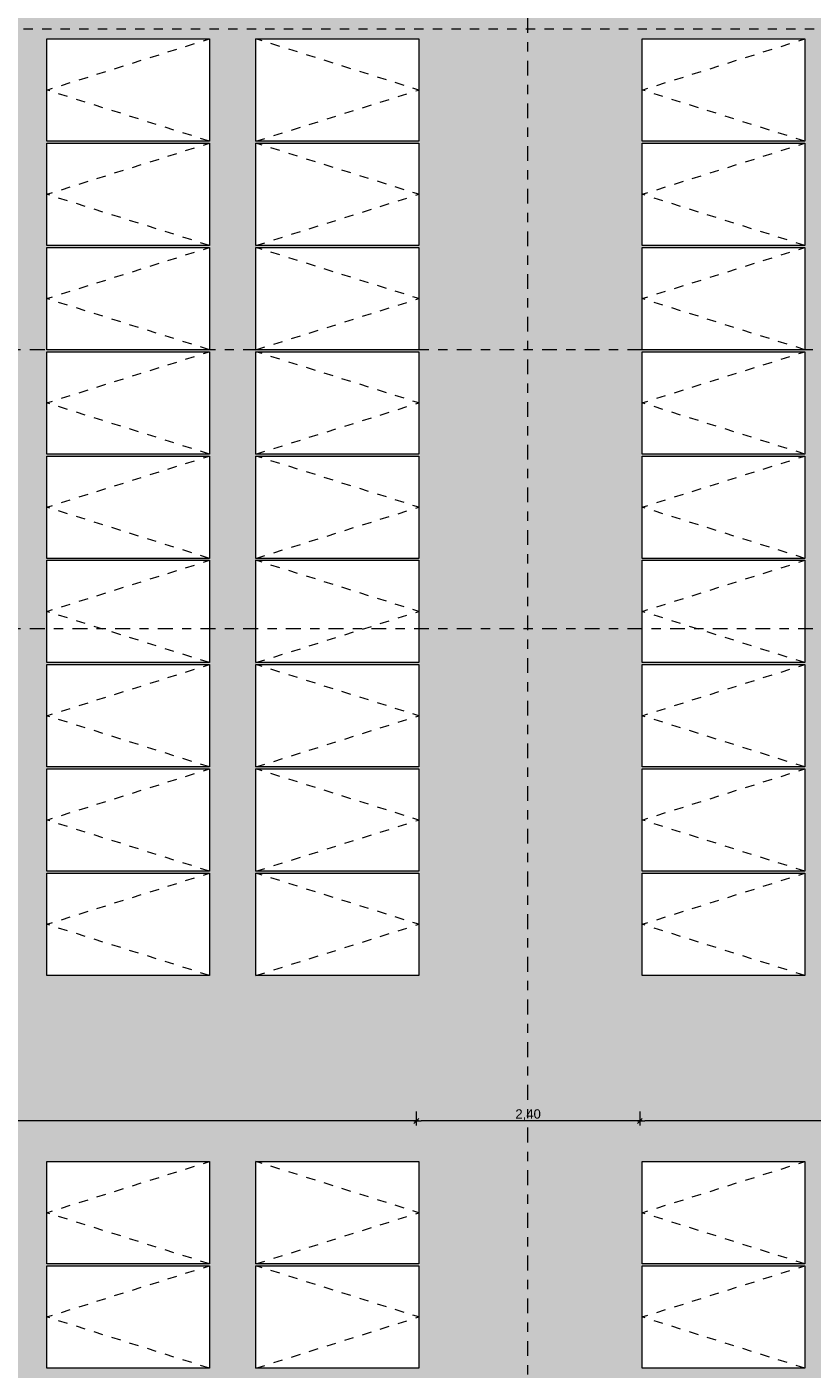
# Model space of a CAD drawing. Header units: metres. Extents: x -180 to 4, y -47 to 4.
# Tile 93 of 256: x -135 to -127, y -31 to -16. Entities that reach past the tile are written whole.
import ezdxf

# ---------------------------------------------------------------- set-up
doc = ezdxf.new("R2010")
doc.units = ezdxf.units.M
doc.header["$LTSCALE"] = 0.05
doc.header["$PDMODE"] = 1
doc.header["$PDSIZE"] = -2
doc.linetypes.add('Linienart-53', pattern=[5.291531, 3.175, -1.058062, 0.352704, -0.705764])
doc.linetypes.add('VW-01 Strichlinie kurz', pattern=[1.999894, 0.999947, -0.999947])
doc.layers.get('0').update_dxf_attribs({"lineweight": 25})
for name, color, linetype, lineweight, true_color in [('30 -36 Dächer- 3 Dachbeläge', 7, 'Continuous', 15, 0x9999ff), ('30 -36 Dächer- 3 Dachbeläge Gründach', 250, 'Continuous', 9, 0x333333), ('40 -44 Elektr. Anlagen- 2 Eigenstromversorgungsanlagen', 7, 'Continuous', 5, 0xff6633), ('70 -72 Beschriftung- 1 Beschriftung allgemein', 7, 'Continuous', 9, 0xff6633), ('70 -76 Bemaßung- 2 Allgemein', 7, 'Continuous', 5, 0x6666cc), ('Dachflächen Moblierung', 7, 'Continuous', 9, 0x888888)]:
    doc.layers.add(name, color=color, linetype=linetype, lineweight=lineweight, true_color=true_color)
for name, color, linetype, lineweight in [('60- 61 allgemeine Ausstattung- 4 Terrassen', 7, 'Continuous', 9), ('70 -71 Achsen- 1 Gebäudeachsen', 7, 'Linienart-53', 18), ('Keine', 7, 'Continuous', 9)]:
    doc.layers.add(name, color=color, linetype=linetype, lineweight=lineweight)
doc.styles.add('Arial', font='arial.ttf')
doc.dimstyles.new('k+k_klein', dxfattribs={"dimtxt": 0.075516, "dimasz": 0.05302, "dimexe": 0.05, "dimexo": 0.15, "dimgap": 0.005, "dimtad": 1, "dimdec": 3, "dimtxsty": 'Arial', "dimblk": 'VW_SLASH-2', "dimblk1": 'VW_SLASH-2', "dimblk2": 'VW_SLASH-2', "dimcen": 0, "dimdle": 0.025, "dimadec": 3, "dimazin": 0, "dimtfac": 0.75, "dimtdec": 3, "dimtix": 1, "dimtmove": 0, "dimatfit": 0, "dimldrblk": 'VW_FILLEDARROW', "dimfxl": 0.1, "dimfxlon": 1, "dimfrac": 2, "dimtolj": 1, "dimarcsym": 0})

# ---------------------------------------------------------------- blocks, each defined once
blk = doc.blocks.new('Gruppe-474')
at = {"color": 255, "linetype": 'Continuous', "lineweight": 9, "transparency": 33554687}
blk.add_wipeout([(-134.989, -25.577), (-133.239, -25.577), (-133.239, -26.677), (-134.989, -26.677)], dxfattribs=at).dxf.layer = '40 -44 Elektr. Anlagen- 2 Eigenstromversorgungsanlagen'
at = {"layer": '40 -44 Elektr. Anlagen- 2 Eigenstromversorgungsanlagen', "color": 7, "linetype": 'Continuous', "lineweight": 9, "transparency": 33554687, "flags": 128}
blk.add_lwpolyline([(-134.989, -25.577), (-133.239, -25.577), (-133.239, -26.677), (-134.989, -26.677)], close=True, dxfattribs=at)
at = {"layer": 'Dachflächen Moblierung', "color": 8, "linetype": 'VW-01 Strichlinie kurz', "lineweight": 5, "flags": 128}
blk.add_lwpolyline([(-133.239, -26.677), (-134.989, -26.127), (-133.239, -25.577)], dxfattribs=at)
blk = doc.blocks.new('Gruppe-475')
at = {"color": 255, "linetype": 'Continuous', "lineweight": 9, "transparency": 33554687}
blk.add_wipeout([(-134.989, -24.456), (-133.239, -24.456), (-133.239, -25.556), (-134.989, -25.556)], dxfattribs=at).dxf.layer = '40 -44 Elektr. Anlagen- 2 Eigenstromversorgungsanlagen'
at = {"layer": '40 -44 Elektr. Anlagen- 2 Eigenstromversorgungsanlagen', "color": 7, "linetype": 'Continuous', "lineweight": 9, "transparency": 33554687, "flags": 128}
blk.add_lwpolyline([(-134.989, -24.456), (-133.239, -24.456), (-133.239, -25.556), (-134.989, -25.556)], close=True, dxfattribs=at)
at = {"layer": 'Dachflächen Moblierung', "color": 8, "linetype": 'VW-01 Strichlinie kurz', "lineweight": 5, "flags": 128}
blk.add_lwpolyline([(-133.239, -25.556), (-134.989, -25.006), (-133.239, -24.456)], dxfattribs=at)
blk = doc.blocks.new('Gruppe-476')
at = {"color": 255, "linetype": 'Continuous', "lineweight": 9, "transparency": 33554687}
blk.add_wipeout([(-134.989, -23.335), (-133.239, -23.335), (-133.239, -24.435), (-134.989, -24.435)], dxfattribs=at).dxf.layer = '40 -44 Elektr. Anlagen- 2 Eigenstromversorgungsanlagen'
at = {"layer": '40 -44 Elektr. Anlagen- 2 Eigenstromversorgungsanlagen', "color": 7, "linetype": 'Continuous', "lineweight": 9, "transparency": 33554687, "flags": 128}
blk.add_lwpolyline([(-134.989, -23.335), (-133.239, -23.335), (-133.239, -24.435), (-134.989, -24.435)], close=True, dxfattribs=at)
at = {"layer": 'Dachflächen Moblierung', "color": 8, "linetype": 'VW-01 Strichlinie kurz', "lineweight": 5, "flags": 128}
blk.add_lwpolyline([(-133.239, -24.435), (-134.989, -23.885), (-133.239, -23.335)], dxfattribs=at)
blk = doc.blocks.new('Gruppe-477')
at = {"color": 255, "linetype": 'Continuous', "lineweight": 9, "transparency": 33554687}
blk.add_wipeout([(-134.989, -22.214), (-133.239, -22.214), (-133.239, -23.314), (-134.989, -23.314)], dxfattribs=at).dxf.layer = '40 -44 Elektr. Anlagen- 2 Eigenstromversorgungsanlagen'
at = {"layer": '40 -44 Elektr. Anlagen- 2 Eigenstromversorgungsanlagen', "color": 7, "linetype": 'Continuous', "lineweight": 9, "transparency": 33554687, "flags": 128}
blk.add_lwpolyline([(-134.989, -22.214), (-133.239, -22.214), (-133.239, -23.314), (-134.989, -23.314)], close=True, dxfattribs=at)
at = {"layer": 'Dachflächen Moblierung', "color": 8, "linetype": 'VW-01 Strichlinie kurz', "lineweight": 5, "flags": 128}
blk.add_lwpolyline([(-133.239, -23.314), (-134.989, -22.764), (-133.239, -22.214)], dxfattribs=at)
blk = doc.blocks.new('Gruppe-478')
at = {"color": 255, "linetype": 'Continuous', "lineweight": 9, "transparency": 33554687}
blk.add_wipeout([(-134.989, -21.093), (-133.239, -21.093), (-133.239, -22.193), (-134.989, -22.193)], dxfattribs=at).dxf.layer = '40 -44 Elektr. Anlagen- 2 Eigenstromversorgungsanlagen'
at = {"layer": '40 -44 Elektr. Anlagen- 2 Eigenstromversorgungsanlagen', "color": 7, "linetype": 'Continuous', "lineweight": 9, "transparency": 33554687, "flags": 128}
blk.add_lwpolyline([(-134.989, -21.093), (-133.239, -21.093), (-133.239, -22.193), (-134.989, -22.193)], close=True, dxfattribs=at)
at = {"layer": 'Dachflächen Moblierung', "color": 8, "linetype": 'VW-01 Strichlinie kurz', "lineweight": 5, "flags": 128}
blk.add_lwpolyline([(-133.239, -22.193), (-134.989, -21.643), (-133.239, -21.093)], dxfattribs=at)
blk = doc.blocks.new('Gruppe-479')
at = {"color": 255, "linetype": 'Continuous', "lineweight": 9, "transparency": 33554687}
blk.add_wipeout([(-134.989, -19.972), (-133.239, -19.972), (-133.239, -21.072), (-134.989, -21.072)], dxfattribs=at).dxf.layer = '40 -44 Elektr. Anlagen- 2 Eigenstromversorgungsanlagen'
at = {"layer": '40 -44 Elektr. Anlagen- 2 Eigenstromversorgungsanlagen', "color": 7, "linetype": 'Continuous', "lineweight": 9, "transparency": 33554687, "flags": 128}
blk.add_lwpolyline([(-134.989, -19.972), (-133.239, -19.972), (-133.239, -21.072), (-134.989, -21.072)], close=True, dxfattribs=at)
at = {"layer": 'Dachflächen Moblierung', "color": 8, "linetype": 'VW-01 Strichlinie kurz', "lineweight": 5, "flags": 128}
blk.add_lwpolyline([(-133.239, -21.072), (-134.989, -20.522), (-133.239, -19.972)], dxfattribs=at)
blk = doc.blocks.new('Gruppe-480')
at = {"color": 255, "linetype": 'Continuous', "lineweight": 9, "transparency": 33554687}
blk.add_wipeout([(-134.989, -18.851), (-133.239, -18.851), (-133.239, -19.951), (-134.989, -19.951)], dxfattribs=at).dxf.layer = '40 -44 Elektr. Anlagen- 2 Eigenstromversorgungsanlagen'
at = {"layer": '40 -44 Elektr. Anlagen- 2 Eigenstromversorgungsanlagen', "color": 7, "linetype": 'Continuous', "lineweight": 9, "transparency": 33554687, "flags": 128}
blk.add_lwpolyline([(-134.989, -18.851), (-133.239, -18.851), (-133.239, -19.951), (-134.989, -19.951)], close=True, dxfattribs=at)
at = {"layer": 'Dachflächen Moblierung', "color": 8, "linetype": 'VW-01 Strichlinie kurz', "lineweight": 5, "flags": 128}
blk.add_lwpolyline([(-133.239, -19.951), (-134.989, -19.401), (-133.239, -18.851)], dxfattribs=at)
blk = doc.blocks.new('Gruppe-481')
at = {"color": 255, "linetype": 'Continuous', "lineweight": 9, "transparency": 33554687}
blk.add_wipeout([(-134.989, -17.73), (-133.239, -17.73), (-133.239, -18.83), (-134.989, -18.83)], dxfattribs=at).dxf.layer = '40 -44 Elektr. Anlagen- 2 Eigenstromversorgungsanlagen'
at = {"layer": '40 -44 Elektr. Anlagen- 2 Eigenstromversorgungsanlagen', "color": 7, "linetype": 'Continuous', "lineweight": 9, "transparency": 33554687, "flags": 128}
blk.add_lwpolyline([(-134.989, -17.73), (-133.239, -17.73), (-133.239, -18.83), (-134.989, -18.83)], close=True, dxfattribs=at)
at = {"layer": 'Dachflächen Moblierung', "color": 8, "linetype": 'VW-01 Strichlinie kurz', "lineweight": 5, "flags": 128}
blk.add_lwpolyline([(-133.239, -18.83), (-134.989, -18.28), (-133.239, -17.73)], dxfattribs=at)
blk = doc.blocks.new('Gruppe-482')
at = {"color": 255, "linetype": 'Continuous', "lineweight": 9, "transparency": 33554687}
blk.add_wipeout([(-134.989, -16.609), (-133.239, -16.609), (-133.239, -17.709), (-134.989, -17.709)], dxfattribs=at).dxf.layer = '40 -44 Elektr. Anlagen- 2 Eigenstromversorgungsanlagen'
at = {"layer": '40 -44 Elektr. Anlagen- 2 Eigenstromversorgungsanlagen', "color": 7, "linetype": 'Continuous', "lineweight": 9, "transparency": 33554687, "flags": 128}
blk.add_lwpolyline([(-134.989, -16.609), (-133.239, -16.609), (-133.239, -17.709), (-134.989, -17.709)], close=True, dxfattribs=at)
at = {"layer": 'Dachflächen Moblierung', "color": 8, "linetype": 'VW-01 Strichlinie kurz', "lineweight": 5, "flags": 128}
blk.add_lwpolyline([(-133.239, -17.709), (-134.989, -17.159), (-133.239, -16.609)], dxfattribs=at)
blk = doc.blocks.new('Gruppe-483')
at = {"color": 255, "linetype": 'Continuous', "lineweight": 9, "transparency": 33554687}
blk.add_wipeout([(-132.739, -25.577), (-130.989, -25.577), (-130.989, -26.677), (-132.739, -26.677)], dxfattribs=at).dxf.layer = '40 -44 Elektr. Anlagen- 2 Eigenstromversorgungsanlagen'
at = {"layer": '40 -44 Elektr. Anlagen- 2 Eigenstromversorgungsanlagen', "color": 7, "linetype": 'Continuous', "lineweight": 9, "transparency": 33554687, "flags": 128}
blk.add_lwpolyline([(-132.739, -25.577), (-130.989, -25.577), (-130.989, -26.677), (-132.739, -26.677)], close=True, dxfattribs=at)
at = {"layer": 'Dachflächen Moblierung', "color": 8, "linetype": 'VW-01 Strichlinie kurz', "lineweight": 5, "flags": 128}
blk.add_lwpolyline([(-132.739, -26.677), (-130.989, -26.127), (-132.739, -25.577)], dxfattribs=at)
blk = doc.blocks.new('Gruppe-484')
at = {"color": 255, "linetype": 'Continuous', "lineweight": 9, "transparency": 33554687}
blk.add_wipeout([(-132.739, -24.456), (-130.989, -24.456), (-130.989, -25.556), (-132.739, -25.556)], dxfattribs=at).dxf.layer = '40 -44 Elektr. Anlagen- 2 Eigenstromversorgungsanlagen'
at = {"layer": '40 -44 Elektr. Anlagen- 2 Eigenstromversorgungsanlagen', "color": 7, "linetype": 'Continuous', "lineweight": 9, "transparency": 33554687, "flags": 128}
blk.add_lwpolyline([(-132.739, -24.456), (-130.989, -24.456), (-130.989, -25.556), (-132.739, -25.556)], close=True, dxfattribs=at)
at = {"layer": 'Dachflächen Moblierung', "color": 8, "linetype": 'VW-01 Strichlinie kurz', "lineweight": 5, "flags": 128}
blk.add_lwpolyline([(-132.739, -25.556), (-130.989, -25.006), (-132.739, -24.456)], dxfattribs=at)
blk = doc.blocks.new('Gruppe-485')
at = {"color": 255, "linetype": 'Continuous', "lineweight": 9, "transparency": 33554687}
blk.add_wipeout([(-132.739, -23.335), (-130.989, -23.335), (-130.989, -24.435), (-132.739, -24.435)], dxfattribs=at).dxf.layer = '40 -44 Elektr. Anlagen- 2 Eigenstromversorgungsanlagen'
at = {"layer": '40 -44 Elektr. Anlagen- 2 Eigenstromversorgungsanlagen', "color": 7, "linetype": 'Continuous', "lineweight": 9, "transparency": 33554687, "flags": 128}
blk.add_lwpolyline([(-132.739, -23.335), (-130.989, -23.335), (-130.989, -24.435), (-132.739, -24.435)], close=True, dxfattribs=at)
at = {"layer": 'Dachflächen Moblierung', "color": 8, "linetype": 'VW-01 Strichlinie kurz', "lineweight": 5, "flags": 128}
blk.add_lwpolyline([(-132.739, -24.435), (-130.989, -23.885), (-132.739, -23.335)], dxfattribs=at)
blk = doc.blocks.new('Gruppe-486')
at = {"color": 255, "linetype": 'Continuous', "lineweight": 9, "transparency": 33554687}
blk.add_wipeout([(-132.739, -22.214), (-130.989, -22.214), (-130.989, -23.314), (-132.739, -23.314)], dxfattribs=at).dxf.layer = '40 -44 Elektr. Anlagen- 2 Eigenstromversorgungsanlagen'
at = {"layer": '40 -44 Elektr. Anlagen- 2 Eigenstromversorgungsanlagen', "color": 7, "linetype": 'Continuous', "lineweight": 9, "transparency": 33554687, "flags": 128}
blk.add_lwpolyline([(-132.739, -22.214), (-130.989, -22.214), (-130.989, -23.314), (-132.739, -23.314)], close=True, dxfattribs=at)
at = {"layer": 'Dachflächen Moblierung', "color": 8, "linetype": 'VW-01 Strichlinie kurz', "lineweight": 5, "flags": 128}
blk.add_lwpolyline([(-132.739, -23.314), (-130.989, -22.764), (-132.739, -22.214)], dxfattribs=at)
blk = doc.blocks.new('Gruppe-487')
at = {"color": 255, "linetype": 'Continuous', "lineweight": 9, "transparency": 33554687}
blk.add_wipeout([(-132.739, -21.093), (-130.989, -21.093), (-130.989, -22.193), (-132.739, -22.193)], dxfattribs=at).dxf.layer = '40 -44 Elektr. Anlagen- 2 Eigenstromversorgungsanlagen'
at = {"layer": '40 -44 Elektr. Anlagen- 2 Eigenstromversorgungsanlagen', "color": 7, "linetype": 'Continuous', "lineweight": 9, "transparency": 33554687, "flags": 128}
blk.add_lwpolyline([(-132.739, -21.093), (-130.989, -21.093), (-130.989, -22.193), (-132.739, -22.193)], close=True, dxfattribs=at)
at = {"layer": 'Dachflächen Moblierung', "color": 8, "linetype": 'VW-01 Strichlinie kurz', "lineweight": 5, "flags": 128}
blk.add_lwpolyline([(-132.739, -22.193), (-130.989, -21.643), (-132.739, -21.093)], dxfattribs=at)
blk = doc.blocks.new('Gruppe-488')
at = {"color": 255, "linetype": 'Continuous', "lineweight": 9, "transparency": 33554687}
blk.add_wipeout([(-132.739, -19.972), (-130.989, -19.972), (-130.989, -21.072), (-132.739, -21.072)], dxfattribs=at).dxf.layer = '40 -44 Elektr. Anlagen- 2 Eigenstromversorgungsanlagen'
at = {"layer": '40 -44 Elektr. Anlagen- 2 Eigenstromversorgungsanlagen', "color": 7, "linetype": 'Continuous', "lineweight": 9, "transparency": 33554687, "flags": 128}
blk.add_lwpolyline([(-132.739, -19.972), (-130.989, -19.972), (-130.989, -21.072), (-132.739, -21.072)], close=True, dxfattribs=at)
at = {"layer": 'Dachflächen Moblierung', "color": 8, "linetype": 'VW-01 Strichlinie kurz', "lineweight": 5, "flags": 128}
blk.add_lwpolyline([(-132.739, -21.072), (-130.989, -20.522), (-132.739, -19.972)], dxfattribs=at)
blk = doc.blocks.new('Gruppe-489')
at = {"color": 255, "linetype": 'Continuous', "lineweight": 9, "transparency": 33554687}
blk.add_wipeout([(-132.739, -18.851), (-130.989, -18.851), (-130.989, -19.951), (-132.739, -19.951)], dxfattribs=at).dxf.layer = '40 -44 Elektr. Anlagen- 2 Eigenstromversorgungsanlagen'
at = {"layer": '40 -44 Elektr. Anlagen- 2 Eigenstromversorgungsanlagen', "color": 7, "linetype": 'Continuous', "lineweight": 9, "transparency": 33554687, "flags": 128}
blk.add_lwpolyline([(-132.739, -18.851), (-130.989, -18.851), (-130.989, -19.951), (-132.739, -19.951)], close=True, dxfattribs=at)
at = {"layer": 'Dachflächen Moblierung', "color": 8, "linetype": 'VW-01 Strichlinie kurz', "lineweight": 5, "flags": 128}
blk.add_lwpolyline([(-132.739, -19.951), (-130.989, -19.401), (-132.739, -18.851)], dxfattribs=at)
blk = doc.blocks.new('Gruppe-490')
at = {"color": 255, "linetype": 'Continuous', "lineweight": 9, "transparency": 33554687}
blk.add_wipeout([(-132.739, -17.73), (-130.989, -17.73), (-130.989, -18.83), (-132.739, -18.83)], dxfattribs=at).dxf.layer = '40 -44 Elektr. Anlagen- 2 Eigenstromversorgungsanlagen'
at = {"layer": '40 -44 Elektr. Anlagen- 2 Eigenstromversorgungsanlagen', "color": 7, "linetype": 'Continuous', "lineweight": 9, "transparency": 33554687, "flags": 128}
blk.add_lwpolyline([(-132.739, -17.73), (-130.989, -17.73), (-130.989, -18.83), (-132.739, -18.83)], close=True, dxfattribs=at)
at = {"layer": 'Dachflächen Moblierung', "color": 8, "linetype": 'VW-01 Strichlinie kurz', "lineweight": 5, "flags": 128}
blk.add_lwpolyline([(-132.739, -18.83), (-130.989, -18.28), (-132.739, -17.73)], dxfattribs=at)
blk = doc.blocks.new('Gruppe-491')
at = {"color": 255, "linetype": 'Continuous', "lineweight": 9, "transparency": 33554687}
blk.add_wipeout([(-132.739, -16.609), (-130.989, -16.609), (-130.989, -17.709), (-132.739, -17.709)], dxfattribs=at).dxf.layer = '40 -44 Elektr. Anlagen- 2 Eigenstromversorgungsanlagen'
at = {"layer": '40 -44 Elektr. Anlagen- 2 Eigenstromversorgungsanlagen', "color": 7, "linetype": 'Continuous', "lineweight": 9, "transparency": 33554687, "flags": 128}
blk.add_lwpolyline([(-132.739, -16.609), (-130.989, -16.609), (-130.989, -17.709), (-132.739, -17.709)], close=True, dxfattribs=at)
at = {"layer": 'Dachflächen Moblierung', "color": 8, "linetype": 'VW-01 Strichlinie kurz', "lineweight": 5, "flags": 128}
blk.add_lwpolyline([(-132.739, -17.709), (-130.989, -17.159), (-132.739, -16.609)], dxfattribs=at)
blk = doc.blocks.new('Gruppe-492')
at = {"color": 255, "linetype": 'Continuous', "lineweight": 9, "transparency": 33554687}
blk.add_wipeout([(-128.589, -25.577), (-126.839, -25.577), (-126.839, -26.677), (-128.589, -26.677)], dxfattribs=at).dxf.layer = '40 -44 Elektr. Anlagen- 2 Eigenstromversorgungsanlagen'
at = {"layer": '40 -44 Elektr. Anlagen- 2 Eigenstromversorgungsanlagen', "color": 7, "linetype": 'Continuous', "lineweight": 9, "transparency": 33554687, "flags": 128}
blk.add_lwpolyline([(-128.589, -25.577), (-126.839, -25.577), (-126.839, -26.677), (-128.589, -26.677)], close=True, dxfattribs=at)
at = {"layer": 'Dachflächen Moblierung', "color": 8, "linetype": 'VW-01 Strichlinie kurz', "lineweight": 5, "flags": 128}
blk.add_lwpolyline([(-126.839, -26.677), (-128.589, -26.127), (-126.839, -25.577)], dxfattribs=at)
blk = doc.blocks.new('Gruppe-493')
at = {"color": 255, "linetype": 'Continuous', "lineweight": 9, "transparency": 33554687}
blk.add_wipeout([(-128.589, -24.456), (-126.839, -24.456), (-126.839, -25.556), (-128.589, -25.556)], dxfattribs=at).dxf.layer = '40 -44 Elektr. Anlagen- 2 Eigenstromversorgungsanlagen'
at = {"layer": '40 -44 Elektr. Anlagen- 2 Eigenstromversorgungsanlagen', "color": 7, "linetype": 'Continuous', "lineweight": 9, "transparency": 33554687, "flags": 128}
blk.add_lwpolyline([(-128.589, -24.456), (-126.839, -24.456), (-126.839, -25.556), (-128.589, -25.556)], close=True, dxfattribs=at)
at = {"layer": 'Dachflächen Moblierung', "color": 8, "linetype": 'VW-01 Strichlinie kurz', "lineweight": 5, "flags": 128}
blk.add_lwpolyline([(-126.839, -25.556), (-128.589, -25.006), (-126.839, -24.456)], dxfattribs=at)
blk = doc.blocks.new('Gruppe-494')
at = {"color": 255, "linetype": 'Continuous', "lineweight": 9, "transparency": 33554687}
blk.add_wipeout([(-128.589, -23.335), (-126.839, -23.335), (-126.839, -24.435), (-128.589, -24.435)], dxfattribs=at).dxf.layer = '40 -44 Elektr. Anlagen- 2 Eigenstromversorgungsanlagen'
at = {"layer": '40 -44 Elektr. Anlagen- 2 Eigenstromversorgungsanlagen', "color": 7, "linetype": 'Continuous', "lineweight": 9, "transparency": 33554687, "flags": 128}
blk.add_lwpolyline([(-128.589, -23.335), (-126.839, -23.335), (-126.839, -24.435), (-128.589, -24.435)], close=True, dxfattribs=at)
at = {"layer": 'Dachflächen Moblierung', "color": 8, "linetype": 'VW-01 Strichlinie kurz', "lineweight": 5, "flags": 128}
blk.add_lwpolyline([(-126.839, -24.435), (-128.589, -23.885), (-126.839, -23.335)], dxfattribs=at)
blk = doc.blocks.new('Gruppe-495')
at = {"color": 255, "linetype": 'Continuous', "lineweight": 9, "transparency": 33554687}
blk.add_wipeout([(-128.589, -22.214), (-126.839, -22.214), (-126.839, -23.314), (-128.589, -23.314)], dxfattribs=at).dxf.layer = '40 -44 Elektr. Anlagen- 2 Eigenstromversorgungsanlagen'
at = {"layer": '40 -44 Elektr. Anlagen- 2 Eigenstromversorgungsanlagen', "color": 7, "linetype": 'Continuous', "lineweight": 9, "transparency": 33554687, "flags": 128}
blk.add_lwpolyline([(-128.589, -22.214), (-126.839, -22.214), (-126.839, -23.314), (-128.589, -23.314)], close=True, dxfattribs=at)
at = {"layer": 'Dachflächen Moblierung', "color": 8, "linetype": 'VW-01 Strichlinie kurz', "lineweight": 5, "flags": 128}
blk.add_lwpolyline([(-126.839, -23.314), (-128.589, -22.764), (-126.839, -22.214)], dxfattribs=at)
blk = doc.blocks.new('Gruppe-496')
at = {"color": 255, "linetype": 'Continuous', "lineweight": 9, "transparency": 33554687}
blk.add_wipeout([(-128.589, -21.093), (-126.839, -21.093), (-126.839, -22.193), (-128.589, -22.193)], dxfattribs=at).dxf.layer = '40 -44 Elektr. Anlagen- 2 Eigenstromversorgungsanlagen'
at = {"layer": '40 -44 Elektr. Anlagen- 2 Eigenstromversorgungsanlagen', "color": 7, "linetype": 'Continuous', "lineweight": 9, "transparency": 33554687, "flags": 128}
blk.add_lwpolyline([(-128.589, -21.093), (-126.839, -21.093), (-126.839, -22.193), (-128.589, -22.193)], close=True, dxfattribs=at)
at = {"layer": 'Dachflächen Moblierung', "color": 8, "linetype": 'VW-01 Strichlinie kurz', "lineweight": 5, "flags": 128}
blk.add_lwpolyline([(-126.839, -22.193), (-128.589, -21.643), (-126.839, -21.093)], dxfattribs=at)
blk = doc.blocks.new('Gruppe-497')
at = {"color": 255, "linetype": 'Continuous', "lineweight": 9, "transparency": 33554687}
blk.add_wipeout([(-128.589, -19.972), (-126.839, -19.972), (-126.839, -21.072), (-128.589, -21.072)], dxfattribs=at).dxf.layer = '40 -44 Elektr. Anlagen- 2 Eigenstromversorgungsanlagen'
at = {"layer": '40 -44 Elektr. Anlagen- 2 Eigenstromversorgungsanlagen', "color": 7, "linetype": 'Continuous', "lineweight": 9, "transparency": 33554687, "flags": 128}
blk.add_lwpolyline([(-128.589, -19.972), (-126.839, -19.972), (-126.839, -21.072), (-128.589, -21.072)], close=True, dxfattribs=at)
at = {"layer": 'Dachflächen Moblierung', "color": 8, "linetype": 'VW-01 Strichlinie kurz', "lineweight": 5, "flags": 128}
blk.add_lwpolyline([(-126.839, -21.072), (-128.589, -20.522), (-126.839, -19.972)], dxfattribs=at)
blk = doc.blocks.new('Gruppe-498')
at = {"color": 255, "linetype": 'Continuous', "lineweight": 9, "transparency": 33554687}
blk.add_wipeout([(-128.589, -18.851), (-126.839, -18.851), (-126.839, -19.951), (-128.589, -19.951)], dxfattribs=at).dxf.layer = '40 -44 Elektr. Anlagen- 2 Eigenstromversorgungsanlagen'
at = {"layer": '40 -44 Elektr. Anlagen- 2 Eigenstromversorgungsanlagen', "color": 7, "linetype": 'Continuous', "lineweight": 9, "transparency": 33554687, "flags": 128}
blk.add_lwpolyline([(-128.589, -18.851), (-126.839, -18.851), (-126.839, -19.951), (-128.589, -19.951)], close=True, dxfattribs=at)
at = {"layer": 'Dachflächen Moblierung', "color": 8, "linetype": 'VW-01 Strichlinie kurz', "lineweight": 5, "flags": 128}
blk.add_lwpolyline([(-126.839, -19.951), (-128.589, -19.401), (-126.839, -18.851)], dxfattribs=at)
blk = doc.blocks.new('Gruppe-499')
at = {"color": 255, "linetype": 'Continuous', "lineweight": 9, "transparency": 33554687}
blk.add_wipeout([(-128.589, -17.73), (-126.839, -17.73), (-126.839, -18.83), (-128.589, -18.83)], dxfattribs=at).dxf.layer = '40 -44 Elektr. Anlagen- 2 Eigenstromversorgungsanlagen'
at = {"layer": '40 -44 Elektr. Anlagen- 2 Eigenstromversorgungsanlagen', "color": 7, "linetype": 'Continuous', "lineweight": 9, "transparency": 33554687, "flags": 128}
blk.add_lwpolyline([(-128.589, -17.73), (-126.839, -17.73), (-126.839, -18.83), (-128.589, -18.83)], close=True, dxfattribs=at)
at = {"layer": 'Dachflächen Moblierung', "color": 8, "linetype": 'VW-01 Strichlinie kurz', "lineweight": 5, "flags": 128}
blk.add_lwpolyline([(-126.839, -18.83), (-128.589, -18.28), (-126.839, -17.73)], dxfattribs=at)
blk = doc.blocks.new('Gruppe-500')
at = {"color": 255, "linetype": 'Continuous', "lineweight": 9, "transparency": 33554687}
blk.add_wipeout([(-128.589, -16.609), (-126.839, -16.609), (-126.839, -17.709), (-128.589, -17.709)], dxfattribs=at).dxf.layer = '40 -44 Elektr. Anlagen- 2 Eigenstromversorgungsanlagen'
at = {"layer": '40 -44 Elektr. Anlagen- 2 Eigenstromversorgungsanlagen', "color": 7, "linetype": 'Continuous', "lineweight": 9, "transparency": 33554687, "flags": 128}
blk.add_lwpolyline([(-128.589, -16.609), (-126.839, -16.609), (-126.839, -17.709), (-128.589, -17.709)], close=True, dxfattribs=at)
at = {"layer": 'Dachflächen Moblierung', "color": 8, "linetype": 'VW-01 Strichlinie kurz', "lineweight": 5, "flags": 128}
blk.add_lwpolyline([(-126.839, -17.709), (-128.589, -17.159), (-126.839, -16.609)], dxfattribs=at)
blk = doc.blocks.new('Gruppe-669')
at = {"color": 255, "linetype": 'Continuous', "lineweight": 9, "transparency": 33554687}
blk.add_wipeout([(-134.989, -29.798), (-133.239, -29.798), (-133.239, -30.898), (-134.989, -30.898)], dxfattribs=at).dxf.layer = '40 -44 Elektr. Anlagen- 2 Eigenstromversorgungsanlagen'
at = {"layer": '40 -44 Elektr. Anlagen- 2 Eigenstromversorgungsanlagen', "color": 7, "linetype": 'Continuous', "lineweight": 9, "transparency": 33554687, "flags": 128}
blk.add_lwpolyline([(-134.989, -29.798), (-133.239, -29.798), (-133.239, -30.898), (-134.989, -30.898)], close=True, dxfattribs=at)
at = {"layer": 'Dachflächen Moblierung', "color": 8, "linetype": 'VW-01 Strichlinie kurz', "lineweight": 5, "flags": 128}
blk.add_lwpolyline([(-133.239, -30.898), (-134.989, -30.348), (-133.239, -29.798)], dxfattribs=at)
blk = doc.blocks.new('Gruppe-670')
at = {"color": 255, "linetype": 'Continuous', "lineweight": 9, "transparency": 33554687}
blk.add_wipeout([(-134.989, -28.677), (-133.239, -28.677), (-133.239, -29.777), (-134.989, -29.777)], dxfattribs=at).dxf.layer = '40 -44 Elektr. Anlagen- 2 Eigenstromversorgungsanlagen'
at = {"layer": '40 -44 Elektr. Anlagen- 2 Eigenstromversorgungsanlagen', "color": 7, "linetype": 'Continuous', "lineweight": 9, "transparency": 33554687, "flags": 128}
blk.add_lwpolyline([(-134.989, -28.677), (-133.239, -28.677), (-133.239, -29.777), (-134.989, -29.777)], close=True, dxfattribs=at)
at = {"layer": 'Dachflächen Moblierung', "color": 8, "linetype": 'VW-01 Strichlinie kurz', "lineweight": 5, "flags": 128}
blk.add_lwpolyline([(-133.239, -29.777), (-134.989, -29.227), (-133.239, -28.677)], dxfattribs=at)
blk = doc.blocks.new('Gruppe-677')
at = {"color": 255, "linetype": 'Continuous', "lineweight": 9, "transparency": 33554687}
blk.add_wipeout([(-132.739, -29.798), (-130.989, -29.798), (-130.989, -30.898), (-132.739, -30.898)], dxfattribs=at).dxf.layer = '40 -44 Elektr. Anlagen- 2 Eigenstromversorgungsanlagen'
at = {"layer": '40 -44 Elektr. Anlagen- 2 Eigenstromversorgungsanlagen', "color": 7, "linetype": 'Continuous', "lineweight": 9, "transparency": 33554687, "flags": 128}
blk.add_lwpolyline([(-132.739, -29.798), (-130.989, -29.798), (-130.989, -30.898), (-132.739, -30.898)], close=True, dxfattribs=at)
at = {"layer": 'Dachflächen Moblierung', "color": 8, "linetype": 'VW-01 Strichlinie kurz', "lineweight": 5, "flags": 128}
blk.add_lwpolyline([(-132.739, -30.898), (-130.989, -30.348), (-132.739, -29.798)], dxfattribs=at)
blk = doc.blocks.new('Gruppe-678')
at = {"color": 255, "linetype": 'Continuous', "lineweight": 9, "transparency": 33554687}
blk.add_wipeout([(-132.739, -28.677), (-130.989, -28.677), (-130.989, -29.777), (-132.739, -29.777)], dxfattribs=at).dxf.layer = '40 -44 Elektr. Anlagen- 2 Eigenstromversorgungsanlagen'
at = {"layer": '40 -44 Elektr. Anlagen- 2 Eigenstromversorgungsanlagen', "color": 7, "linetype": 'Continuous', "lineweight": 9, "transparency": 33554687, "flags": 128}
blk.add_lwpolyline([(-132.739, -28.677), (-130.989, -28.677), (-130.989, -29.777), (-132.739, -29.777)], close=True, dxfattribs=at)
at = {"layer": 'Dachflächen Moblierung', "color": 8, "linetype": 'VW-01 Strichlinie kurz', "lineweight": 5, "flags": 128}
blk.add_lwpolyline([(-132.739, -29.777), (-130.989, -29.227), (-132.739, -28.677)], dxfattribs=at)
blk = doc.blocks.new('Gruppe-685')
at = {"color": 255, "linetype": 'Continuous', "lineweight": 9, "transparency": 33554687}
blk.add_wipeout([(-128.589, -29.798), (-126.839, -29.798), (-126.839, -30.898), (-128.589, -30.898)], dxfattribs=at).dxf.layer = '40 -44 Elektr. Anlagen- 2 Eigenstromversorgungsanlagen'
at = {"layer": '40 -44 Elektr. Anlagen- 2 Eigenstromversorgungsanlagen', "color": 7, "linetype": 'Continuous', "lineweight": 9, "transparency": 33554687, "flags": 128}
blk.add_lwpolyline([(-128.589, -29.798), (-126.839, -29.798), (-126.839, -30.898), (-128.589, -30.898)], close=True, dxfattribs=at)
at = {"layer": 'Dachflächen Moblierung', "color": 8, "linetype": 'VW-01 Strichlinie kurz', "lineweight": 5, "flags": 128}
blk.add_lwpolyline([(-126.839, -30.898), (-128.589, -30.348), (-126.839, -29.798)], dxfattribs=at)
blk = doc.blocks.new('Gruppe-686')
at = {"color": 255, "linetype": 'Continuous', "lineweight": 9, "transparency": 33554687}
blk.add_wipeout([(-128.589, -28.677), (-126.839, -28.677), (-126.839, -29.777), (-128.589, -29.777)], dxfattribs=at).dxf.layer = '40 -44 Elektr. Anlagen- 2 Eigenstromversorgungsanlagen'
at = {"layer": '40 -44 Elektr. Anlagen- 2 Eigenstromversorgungsanlagen', "color": 7, "linetype": 'Continuous', "lineweight": 9, "transparency": 33554687, "flags": 128}
blk.add_lwpolyline([(-128.589, -28.677), (-126.839, -28.677), (-126.839, -29.777), (-128.589, -29.777)], close=True, dxfattribs=at)
at = {"layer": 'Dachflächen Moblierung', "color": 8, "linetype": 'VW-01 Strichlinie kurz', "lineweight": 5, "flags": 128}
blk.add_lwpolyline([(-126.839, -29.777), (-128.589, -29.227), (-126.839, -28.677)], dxfattribs=at)
blk = doc.blocks.new('Gruppe-767')
at = {"layer": '70 -72 Beschriftung- 1 Beschriftung allgemein', "color": 7, "transparency": 33554687}
for name in ['Gruppe-474', 'Gruppe-483', 'Gruppe-492', 'Gruppe-669', 'Gruppe-677', 'Gruppe-685']:
    blk.add_blockref(name, (0, 0), dxfattribs=at)
for name in ['Gruppe-475', 'Gruppe-484', 'Gruppe-493', 'Gruppe-670', 'Gruppe-678', 'Gruppe-686']:
    blk.add_blockref(name, (0, 0), dxfattribs=at)
for name in ['Gruppe-476', 'Gruppe-485', 'Gruppe-494']:
    blk.add_blockref(name, (0, 0), dxfattribs=at)
for name in ['Gruppe-477', 'Gruppe-486', 'Gruppe-495']:
    blk.add_blockref(name, (0, 0), dxfattribs=at)
for name in ['Gruppe-478', 'Gruppe-487', 'Gruppe-496']:
    blk.add_blockref(name, (0, 0), dxfattribs=at)
for name in ['Gruppe-479', 'Gruppe-488', 'Gruppe-497']:
    blk.add_blockref(name, (0, 0), dxfattribs=at)
for name in ['Gruppe-480', 'Gruppe-489', 'Gruppe-498']:
    blk.add_blockref(name, (0, 0), dxfattribs=at)
for name in ['Gruppe-481', 'Gruppe-490', 'Gruppe-499']:
    blk.add_blockref(name, (0, 0), dxfattribs=at)
for name in ['Gruppe-482', 'Gruppe-491', 'Gruppe-500']:
    blk.add_blockref(name, (0, 0), dxfattribs=at)
blk = doc.blocks.new('Gruppe-1384')
at = {"layer": '30 -36 Dächer- 3 Dachbeläge Gründach', "linetype": 'Continuous', "lineweight": 0, "true_color": 0xe7eedf, "transparency": 33554687}
blk.add_hatch(color=254, dxfattribs=at).paths.add_polyline_path([(-100.01799996, -31.79404198), (-100.01799996, -31.61704198), (-100.31099996, -31.61704198), (-100.31099996, -12.39704198), (-159.47099996, -12.39704198), (-159.47099996, -39.25704198), (-99.61099996, -39.25704198), (-99.61099996, -31.79404198)])
at = {"color": 255, "linetype": 'Continuous', "lineweight": 9, "transparency": 33554687}
blk.add_wipeout([(-99.13099996, -31.79404198), (-99.13099996, -39.73704198), (-129.83124836, -39.73704198), (-129.83124836, -39.25704198), (-100.31099996, -39.25704198), (-100.31099996, -12.71704198), (-129.83124836, -12.71704198), (-129.83124836, -12.23704198), (-100.01799996, -12.23704198), (-100.01799996, -31.12704198), (-99.83999996, -31.12704198), (-99.83999996, -31.61604198), (-99.35099996, -31.61604198), (-99.35099996, -31.79404198)], dxfattribs=at).dxf.layer = '30 -36 Dächer- 3 Dachbeläge'
blk.add_wipeout([(-129.83124836, -12.23704198), (-129.83124836, -12.71704198), (-159.47099996, -12.71704198), (-159.47099996, -39.25704198), (-129.83124836, -39.25704198), (-129.83124836, -39.73704198), (-160.51099996, -39.73704198), (-160.51099996, -31.61704198), (-159.93099996, -31.61704198), (-159.93099996, -12.23704198)], dxfattribs=at).dxf.layer = '30 -36 Dächer- 3 Dachbeläge'
at = {"layer": '60- 61 allgemeine Ausstattung- 4 Terrassen', "color": 7}
blk.add_blockref('Gruppe-767', (0, 0), dxfattribs=at)
at = {"layer": '40 -44 Elektr. Anlagen- 2 Eigenstromversorgungsanlagen', "color": 7, "linetype": 'VW-01 Strichlinie kurz', "lineweight": 9, "flags": 128}
blk.add_lwpolyline([(-157.2387741, -16.50250689), (-102.9687741, -16.50250689), (-102.9687741, -37.68750689), (-157.2387741, -37.68750689)], close=True, dxfattribs=at)
blk = doc.blocks.new('_Dach_2D (2D)')
at = {"layer": '60- 61 allgemeine Ausstattung- 4 Terrassen', "color": 7}
blk.add_blockref('Gruppe-1384', (0, 0), dxfattribs=at)
blk = doc.blocks.new('VW_SLASH-2')
at = {"color": 0, "linetype": 'ByBlock', "lineweight": -2, "transparency": 16777216}
blk.add_line((0.47, 0), (-1, 0), dxfattribs=at)
at = {"color": 0, "lineweight": 5, "transparency": 16777216, "flags": 128}
blk.add_lwpolyline([(0.5, 0.5), (-0.5, -0.5)], dxfattribs=at)
blk = doc.blocks.new('*D2788')
at = {"layer": '70 -76 Bemaßung- 2 Allgemein', "color": 0, "linetype": 'Continuous', "lineweight": -2, "transparency": 33554687}
for p, q in [((-143.798, -28.14), (-143.798, -28.29)), ((-131.069, -28.24), (-143.745, -28.24)), ((-131.016, -28.14), (-131.016, -28.29))]:
    blk.add_line(p, q, dxfattribs=at)
at = {"layer": 'Defpoints', "color": 0, "transparency": 33554687}
for p in [(-143.798, -16.87), (-131.016, -17.42), (-143.798, -28.24)]:
    blk.add_point(p, dxfattribs=at)
at = {"layer": '70 -76 Bemaßung- 2 Allgemein', "color": 0, "lineweight": -2, "xscale": 0.05302001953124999, "yscale": 0.05302001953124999, "zscale": 0.05302001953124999, "rotation": 180}
blk.add_blockref('VW_SLASH-2', (-143.798, -28.24), dxfattribs=at)
at = {"layer": '70 -76 Bemaßung- 2 Allgemein', "color": 0, "lineweight": -2, "xscale": 0.05302001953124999, "yscale": 0.05302001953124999, "zscale": 0.05302001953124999}
blk.add_blockref('VW_SLASH-2', (-131.016, -28.24), dxfattribs=at)
at = {"layer": '70 -76 Bemaßung- 2 Allgemein', "color": 0, "lineweight": 5, "transparency": 33554687, "insert": (-137.407, -28.175), "char_height": 0.1007, "attachment_point": 5, "style": 'Arial'}
blk.add_mtext('\\A1;12,80', dxfattribs=at)
blk = doc.blocks.new('VW_FILLEDARROW')
at = {"linetype": 'Continuous', "lineweight": 0, "transparency": 16777216}
blk.add_hatch(color=0, dxfattribs=at).paths.add_polyline_path([(-2.83, 0.76), (0, 0), (-2.83, -0.76)])
at = {"color": 0, "lineweight": 5, "transparency": 16777216, "flags": 128}
blk.add_lwpolyline([(-2.83, 0.76), (0, 0), (-2.83, -0.76)], close=True, dxfattribs=at)
blk = doc.blocks.new('*D2789')
at = {"layer": '70 -76 Bemaßung- 2 Allgemein', "color": 0, "linetype": 'Continuous', "lineweight": -2, "transparency": 33554687}
for p, q in [((-131.016, -28.14), (-131.016, -28.29)), ((-128.666, -28.24), (-130.963, -28.24)), ((-128.613, -28.14), (-128.613, -28.29))]:
    blk.add_line(p, q, dxfattribs=at)
at = {"layer": 'Defpoints', "color": 0, "transparency": 33554687}
for p in [(-131.016, -17.42), (-128.613, -17.706), (-131.016, -28.24)]:
    blk.add_point(p, dxfattribs=at)
at = {"layer": '70 -76 Bemaßung- 2 Allgemein', "color": 0, "lineweight": -2, "xscale": 0.05302001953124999, "yscale": 0.05302001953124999, "zscale": 0.05302001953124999, "rotation": 180}
blk.add_blockref('VW_SLASH-2', (-131.016, -28.24), dxfattribs=at)
at = {"layer": '70 -76 Bemaßung- 2 Allgemein', "color": 0, "lineweight": -2, "xscale": 0.05302001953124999, "yscale": 0.05302001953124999, "zscale": 0.05302001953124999}
blk.add_blockref('VW_SLASH-2', (-128.613, -28.24), dxfattribs=at)
at = {"layer": '70 -76 Bemaßung- 2 Allgemein', "color": 0, "lineweight": 5, "transparency": 33554687, "insert": (-129.814, -28.175), "char_height": 0.1007, "attachment_point": 5, "style": 'Arial'}
blk.add_mtext('\\A1;2,40', dxfattribs=at)
blk = doc.blocks.new('*D2790')
at = {"layer": '70 -76 Bemaßung- 2 Allgemein', "color": 0, "linetype": 'Continuous', "lineweight": -2, "transparency": 33554687}
for p, q in [((-128.613, -28.14), (-128.613, -28.29)), ((-115.883, -28.24), (-128.56, -28.24)), ((-115.83, -28.14), (-115.83, -28.29))]:
    blk.add_line(p, q, dxfattribs=at)
at = {"layer": 'Defpoints', "color": 0, "transparency": 33554687}
for p in [(-115.83, -17.46), (-128.613, -17.706), (-128.613, -28.24)]:
    blk.add_point(p, dxfattribs=at)
at = {"layer": '70 -76 Bemaßung- 2 Allgemein', "color": 0, "lineweight": -2, "xscale": 0.05302001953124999, "yscale": 0.05302001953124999, "zscale": 0.05302001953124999, "rotation": 180}
blk.add_blockref('VW_SLASH-2', (-128.613, -28.24), dxfattribs=at)
at = {"layer": '70 -76 Bemaßung- 2 Allgemein', "color": 0, "lineweight": -2, "xscale": 0.05302001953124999, "yscale": 0.05302001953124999, "zscale": 0.05302001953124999}
blk.add_blockref('VW_SLASH-2', (-115.83, -28.24), dxfattribs=at)
at = {"layer": '70 -76 Bemaßung- 2 Allgemein', "color": 0, "lineweight": 5, "transparency": 33554687, "insert": (-122.222, -28.175), "char_height": 0.1007, "attachment_point": 5, "style": 'Arial'}
blk.add_mtext('\\A1;12,80', dxfattribs=at)
blk = doc.blocks.new('_Achsen (3D)')
at = {"layer": '70 -71 Achsen- 1 Gebäudeachsen', "transparency": 33554687}
for p, q in [((-129.821, 3.8), (-129.821, -46.172)), ((-179.668, -19.947), (3.826, -19.947)), ((-179.668, -22.947), (3.826, -22.947))]:
    blk.add_line(p, q, dxfattribs=at)
blk = doc.blocks.new('Gruppe-2093')
at = {"layer": '70 -76 Bemaßung- 2 Allgemein', "color": 173, "linetype": 'Continuous', "lineweight": 5, "true_color": 0x6666cc, "transparency": 33554687}
for base, p1, p2, text, picture, middle in [((-143.798, -28.24), (-131.016, -17.42), (-143.798, -16.87), '12,80', '*D2788', (-137.407, -28.175)), ((-131.016, -28.24), (-128.613, -17.706), (-131.016, -17.42), '2,40', '*D2789', (-129.814, -28.175)), ((-128.613, -28.24), (-115.83, -17.46), (-128.613, -17.706), '12,80', '*D2790', (-122.222, -28.175))]:
    dim = blk.add_linear_dim(base=base, p1=p1, p2=p2, text=text, dimstyle='k+k_klein', override={"dimtxt": 0.100689, "dimgap": 0.005, "dimdec": 1, "dimpost": '<>', "dimtxsty": 'Arial', "dimtmove": 2}, dxfattribs=at)
    dim.commit()
    dim.dimension.update_dxf_attribs({"geometry": picture, "text_midpoint": middle})
blk = doc.blocks.new('_Dach_2D Bemaßung_ Beschriftung (2D)')
at = {"layer": '70 -76 Bemaßung- 2 Allgemein', "color": 173, "true_color": 0x6666cc, "transparency": 33554687}
blk.add_blockref('Gruppe-2093', (0, 0), dxfattribs=at)

msp = doc.modelspace()

# ---------------------------------------------------------------- block references
at = {"layer": 'Keine', "color": 1}
msp.add_blockref('_Dach_2D (2D)', (0, 0), dxfattribs=at)

# ---------------------------------------------------------------- next in the draw order: block references
msp.add_blockref('_Dach_2D Bemaßung_ Beschriftung (2D)', (0, 0), dxfattribs=at)

# ---------------------------------------------------------------- next in the draw order: block references
msp.add_blockref('_Achsen (3D)', (0, 0), dxfattribs=at)

doc.saveas('drawing.dxf')
